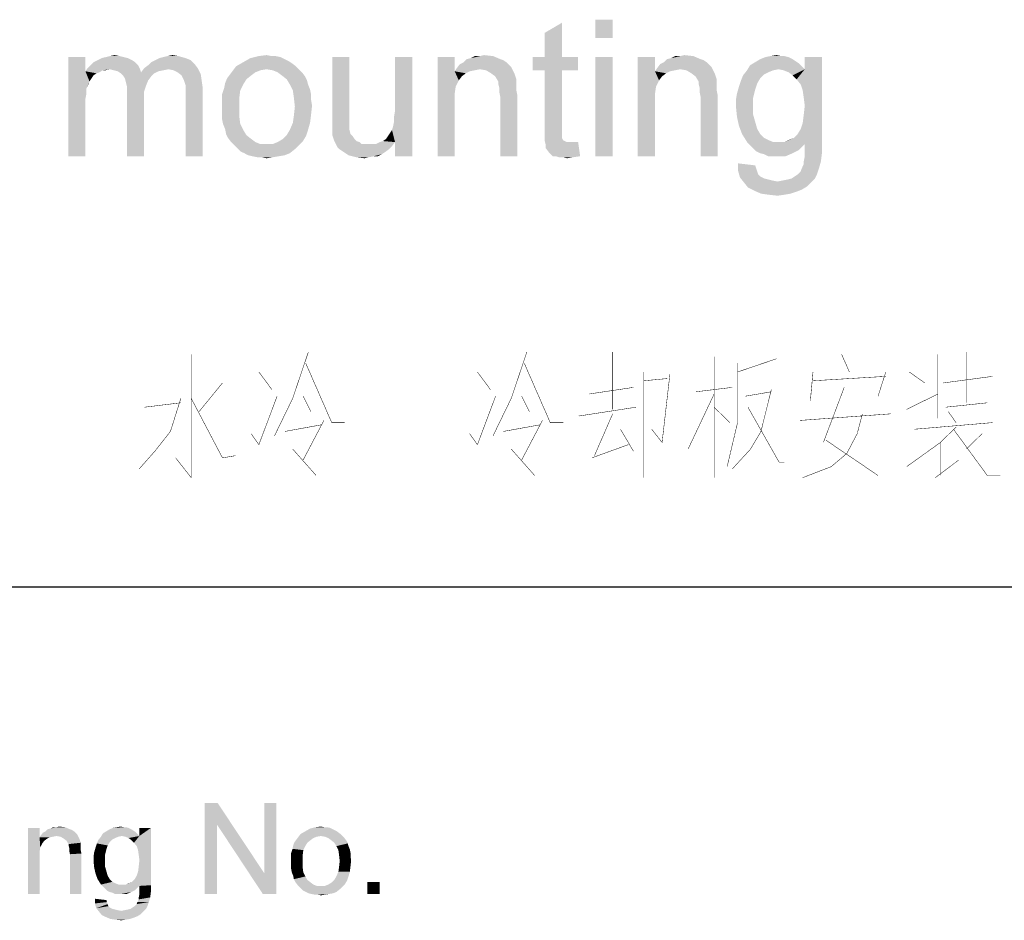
# Paper-space layout '61767N-2-A-2_1_2' of a CAD drawing. Header units: millimetres. Extents: x 0 to 594, y 1 to 420.
# Tile 62 of 83: x 535 to 557, y 33 to 53. Entities that reach past the tile are written whole.
import ezdxf

# ---------------------------------------------------------------- set-up
doc = ezdxf.new("R2010")
doc.units = ezdxf.units.MM
doc.header["$LTSCALE"] = 32.67
doc.layers.add('61767N-2-A-2_DXF_FORMAT', color=7, linetype='CONTINUOUS')
doc.layers.add('DETAIL', color=7, linetype='CONTINUOUS')

psp = doc.layouts.new('61767N-2-A-2_1_2')

# ---------------------------------------------------------------- linework, layer by layer
at = {"layer": '61767N-2-A-2_DXF_FORMAT', "color": 2, "linetype": 'Continuous'}
psp.add_line((409, 40.75), (584, 40.75), dxfattribs=at)
at = {"layer": 'DETAIL', "color": 2, "linetype": 'Continuous', "const_width": 0.01}
for points in [[(539.0571, 45.8548), (539.0571, 43.1452), (538.7143, 43.5806)], [(541.2857, 44.8871), (541.6286, 45.9032)], [(546.0857, 44.8871), (546.4286, 45.9032)], [(548.3143, 45.9032), (548.3143, 44.6452)], [(553.3429, 45.8548), (553.5143, 45.4677)], [(555.4571, 45.8548), (555.4571, 44.4516)], [(556.0857, 45.9032), (556.0857, 44.7903)], [(541.5714, 45.6613), (542.1429, 44.3548), (542.4286, 44.3548)], [(546.3714, 45.6613), (546.9429, 44.3548), (547.2286, 44.3548)], [(550.5429, 45.8064), (550.5429, 43.1452)], [(551.0571, 45.6613), (551.0571, 44.3548), (550.8286, 43.3871)], [(551.0571, 45.4677), (551.9143, 45.7581)], [(540.5429, 45.4677), (540.8286, 45.0806)], [(545.3429, 45.4677), (545.6286, 45.0806)], [(549, 45.4677), (549, 43.1452)], [(549.5714, 45.4194), (549.4, 43.9194), (549.1714, 44.2097)], [(552.7143, 45.4677), (552.6571, 44.8387)], [(554.3143, 45.4677), (554.1429, 44.9355)], [(554.8286, 45.4677), (555.1714, 45.2258)], [(539.7429, 45.2258), (539.2286, 44.5968)], [(549, 45.2742), (549.5143, 45.3226)], [(552.7143, 45.2742), (554.3143, 45.371)], [(555.5714, 45.2258), (556.6571, 45.371)], [(547.8, 44.9839), (548.7714, 45.129)], [(550.5429, 44.9839), (549.9714, 43.7742)], [(550.9429, 45.129), (550.1429, 45.0323)], [(551.8, 45.0806), (551.5714, 44.1613), (551.3429, 43.7742), (550.9429, 43.3387)], [(551.2286, 44.9355), (551.8, 45.0323)], [(553.4, 45.129), (552.9429, 43.9194)], [(554.7714, 44.6452), (555.4571, 44.9839)], [(538.8286, 44.8871), (538.6, 44.1613), (538.2571, 43.7258), (537.9143, 43.3387)], [(538.0286, 44.6936), (538.8286, 44.7903)], [(539.0571, 44.8871), (539.7429, 43.5806), (540.0286, 43.629)], [(540.5429, 43.871), (540.9429, 44.9355)], [(541.2857, 44.8871), (540.8857, 44.0645)], [(541.5143, 44.9355), (541.6857, 44.5968)], [(545.3429, 43.871), (545.7429, 44.9355)], [(546.0857, 44.8871), (545.6857, 44.0645)], [(546.3143, 44.9355), (546.4857, 44.5968)], [(555.6286, 44.6936), (556.5429, 44.7903)], [(547.5714, 44.5), (548.8286, 44.6936)], [(550.5429, 44.6936), (550.8857, 44.3548)], [(551.2857, 44.6936), (551.9714, 43.4839), (552.0857, 43.4839)], [(555.6857, 44.5968), (555.8571, 44.3548)], [(541.9714, 44.4032), (541.5143, 43.5323)], [(546.7714, 44.4032), (546.3143, 43.5323)], [(548.3143, 44.5484), (547.9143, 43.629)], [(554.4286, 44.5484), (552.4286, 44.4032)], [(553.8, 44.5484), (553.6857, 44.1129), (553.4571, 43.6774)], [(554.9429, 44.2097), (556.6571, 44.3548)], [(541.1143, 44.1613), (541.9143, 44.3064)], [(545.9143, 44.1613), (546.7143, 44.3064)], [(548.4857, 44.2097), (548.7714, 43.7258)], [(555.8571, 44.2581), (555.5143, 43.9194), (554.7714, 43.3871)], [(555.8, 44.2097), (556.5429, 43.1936), (556.8286, 43.1936)], [(540.3714, 44.1129), (540.5429, 43.871)], [(545.1714, 44.1129), (545.3429, 43.871)], [(553, 43.9677), (554.1429, 43.1936)], [(555.5143, 43.9194), (555.5143, 43.1936)], [(556.4286, 44.1129), (556.0857, 43.7742)], [(541.2857, 43.7742), (541.8, 43.1936)], [(546.0857, 43.7742), (546.6, 43.1936)], [(547.8571, 43.5806), (548.6571, 43.871)], [(553.4571, 43.6774), (553.1143, 43.3871), (552.4857, 43.1452)], [(555.4, 43.1452), (555.9143, 43.5323)]]:
    psp.add_lwpolyline(points, dxfattribs=at)
at = {"layer": 'DETAIL', "color": 2, "linetype": 'Continuous'}
for points in [[(548.3111, 53.206), (547.9333, 52.806), (547.9333, 53.206)], [(547.9333, 52.806), (548.3111, 53.206), (548.3111, 52.806)], [(546.8222, 52.3838), (546.8222, 52.9171), (547.2, 53.1393)], [(546.8222, 52.3838), (547.2, 53.1393), (547.2, 52.3838)], [(536.7333, 52.3838), (536.7333, 52.0727), (536.3556, 50.206)], [(536.7333, 52.3838), (536.3556, 50.206), (536.3556, 52.3838)], [(537.6667, 52.3616), (537, 52.3171), (537.0889, 52.3616)], [(537, 52.3171), (537.6667, 52.3616), (537.7556, 52.3171)], [(537.5778, 52.3838), (537.0889, 52.3616), (537.1778, 52.3838)], [(537.0889, 52.3616), (537.5778, 52.3838), (537.6667, 52.3616)], [(537.4889, 52.406), (537.1778, 52.3838), (537.2667, 52.406)], [(537.1778, 52.3838), (537.4889, 52.406), (537.5778, 52.3838)], [(537.2667, 52.406), (537.3778, 52.4282), (537.4889, 52.406)], [(538.9333, 52.3616), (538.2667, 52.3171), (538.3556, 52.3616)], [(538.2667, 52.3171), (538.9333, 52.3616), (539.0444, 52.3171)], [(538.3556, 52.3616), (538.4444, 52.3838), (538.7778, 52.406)], [(538.3556, 52.3616), (538.7778, 52.406), (538.9333, 52.3616)], [(538.7778, 52.406), (538.4444, 52.3838), (538.5333, 52.406)], [(538.5333, 52.406), (538.6444, 52.4282), (538.7778, 52.406)], [(541.1111, 52.3393), (540.2, 52.2727), (540.3556, 52.3616)], [(540.9111, 52.406), (541.0222, 52.3838), (540.3556, 52.3616)], [(540.8222, 52.406), (540.9111, 52.406), (540.3556, 52.3616)], [(540.8222, 52.406), (540.3556, 52.3616), (540.5333, 52.406)], [(540.3556, 52.3616), (541.0222, 52.3838), (541.1111, 52.3393)], [(540.5333, 52.406), (540.7111, 52.4282), (540.8222, 52.406)], [(542.5333, 52.3838), (542.5333, 51.1616), (542.1556, 51.0282)], [(542.5333, 52.3838), (542.1556, 51.0282), (542.1556, 52.3838)], [(543.4889, 50.8504), (543.5111, 50.9616), (543.9111, 52.3838)], [(543.5333, 50.5171), (543.4889, 50.8504), (543.9111, 52.3838)], [(543.5111, 51.0727), (543.5333, 51.206), (543.9111, 52.3838)], [(543.5111, 50.9616), (543.5111, 51.0727), (543.9111, 52.3838)], [(543.9111, 52.3838), (543.5333, 51.206), (543.5333, 52.3838)], [(543.5333, 50.206), (543.5333, 50.5171), (543.9111, 52.3838)], [(543.5333, 50.206), (543.9111, 52.3838), (543.9111, 50.206)], [(544.8444, 52.3838), (544.8444, 52.0727), (544.4667, 50.206)], [(544.8444, 52.3838), (544.4667, 50.206), (544.4667, 52.3838)], [(545.1111, 52.3393), (545.2, 52.3616), (545.6889, 52.406)], [(545.1111, 52.3393), (545.6889, 52.406), (545.8444, 52.3393)], [(545.4, 52.406), (545.6889, 52.406), (545.2, 52.3616)], [(545.4, 52.406), (545.2, 52.3616), (545.2889, 52.406)], [(545.4, 52.406), (545.4889, 52.4282), (545.6889, 52.406)], [(547.2, 52.3838), (547.5556, 52.3838), (546.5556, 52.0949)], [(546.8222, 52.3838), (547.2, 52.3838), (546.5556, 52.0949)], [(546.8222, 52.3838), (546.5556, 52.0949), (546.5556, 52.3838)], [(546.8222, 52.0949), (546.5556, 52.0949), (547.5556, 52.3838)], [(547.2, 52.0949), (546.8222, 52.0949), (547.5556, 52.3838)], [(547.2, 52.0949), (547.5556, 52.3838), (547.5556, 52.0949)], [(548.3111, 52.3838), (547.9333, 50.206), (547.9333, 52.3838)], [(547.9333, 50.206), (548.3111, 52.3838), (548.3111, 50.206)], [(549.2444, 52.3838), (549.2444, 52.0727), (548.8667, 50.206)], [(549.2444, 52.3838), (548.8667, 50.206), (548.8667, 52.3838)], [(549.5111, 52.3393), (549.6, 52.3616), (550.0889, 52.406)], [(549.5111, 52.3393), (550.0889, 52.406), (550.2444, 52.3393)], [(549.8, 52.406), (550.0889, 52.406), (549.6, 52.3616)], [(549.8, 52.406), (549.6, 52.3616), (549.6889, 52.406)], [(549.8, 52.406), (549.8889, 52.4282), (550.0889, 52.406)], [(552.1778, 52.3838), (551.5556, 52.3393), (551.6667, 52.3838)], [(551.5556, 52.3393), (552.1778, 52.3838), (552.2667, 52.3393)], [(552.0222, 52.406), (552.0889, 52.406), (551.6667, 52.3838)], [(552.0222, 52.406), (551.6667, 52.3838), (551.7778, 52.406)], [(551.6667, 52.3838), (552.0889, 52.406), (552.1778, 52.3838)], [(551.7778, 52.406), (551.9111, 52.4282), (552.0222, 52.406)], [(552.3556, 51.8949), (552.5333, 52.1171), (552.9111, 52.3838)], [(552.4444, 51.7838), (552.3556, 51.8949), (552.9111, 52.3838)], [(552.4889, 51.6504), (552.4444, 51.7838), (552.9111, 52.3838)], [(552.5111, 51.4949), (552.4889, 51.6504), (552.9111, 52.3838)], [(552.4889, 50.9393), (552.5111, 51.1171), (552.9111, 52.3838)], [(552.4889, 50.9393), (552.9111, 52.3838), (552.9111, 50.4949)], [(552.5333, 51.3171), (552.5111, 51.4949), (552.9111, 52.3838)], [(552.5111, 51.1171), (552.5333, 51.3171), (552.9111, 52.3838)], [(552.9111, 52.3838), (552.5333, 52.1171), (552.5333, 52.3838)], [(537.2667, 52.1171), (536.7333, 52.0727), (536.7778, 52.1393)], [(537.8889, 52.206), (536.7778, 52.1393), (536.8444, 52.206)], [(537.2667, 52.1171), (536.7778, 52.1393), (537.8889, 52.206)], [(537.8222, 52.2727), (536.8444, 52.206), (536.9111, 52.2727)], [(536.8444, 52.206), (537.8222, 52.2727), (537.8889, 52.206)], [(537.7556, 52.3171), (536.9111, 52.2727), (537, 52.3171)], [(536.9111, 52.2727), (537.7556, 52.3171), (537.8222, 52.2727)], [(537.2667, 52.1171), (537.8889, 52.206), (537.9333, 52.1171)], [(538.5556, 52.1171), (537.9556, 52.0504), (538.0222, 52.1393)], [(538.0222, 52.1393), (538.1111, 52.206), (539.1333, 52.2282)], [(538.0222, 52.1393), (539.1333, 52.2282), (539.2, 52.1393)], [(538.0222, 52.1393), (539.2, 52.1393), (538.5556, 52.1171)], [(539.1333, 52.2282), (538.1111, 52.206), (538.1778, 52.2727)], [(539.0444, 52.3171), (538.1778, 52.2727), (538.2667, 52.3171)], [(538.1778, 52.2727), (539.0444, 52.3171), (539.1333, 52.2282)], [(538.6667, 52.0949), (538.5556, 52.1171), (539.2, 52.1393)], [(538.7556, 52.0504), (538.6667, 52.0949), (539.2, 52.1393)], [(538.7556, 52.0504), (539.2, 52.1393), (539.2667, 52.006)], [(541.3556, 52.1838), (540.7111, 52.1171), (539.9778, 52.0949)], [(541.3556, 52.1838), (539.9778, 52.0949), (540.0444, 52.1838)], [(541.2667, 52.2504), (540.0444, 52.1838), (540.2, 52.2727)], [(540.0444, 52.1838), (541.2667, 52.2504), (541.3556, 52.1838)], [(541.1111, 52.3393), (541.2, 52.2949), (540.2, 52.2727)], [(540.2, 52.2727), (541.2, 52.2949), (541.2667, 52.2504)], [(540.7111, 52.1171), (541.3556, 52.1838), (541.4222, 52.1171)], [(545.4, 52.1171), (544.8444, 52.0727), (544.8889, 52.1393)], [(546.0444, 52.206), (544.8889, 52.1393), (544.9556, 52.2282)], [(546.0444, 52.206), (546.0889, 52.1616), (544.8889, 52.1393)], [(545.4, 52.1171), (544.8889, 52.1393), (546.0889, 52.1616)], [(545.9778, 52.2727), (544.9556, 52.2282), (545.0444, 52.2727)], [(544.9556, 52.2282), (545.9778, 52.2727), (546.0444, 52.206)], [(545.8444, 52.3393), (545.9111, 52.3171), (545.0444, 52.2727)], [(545.8444, 52.3393), (545.0444, 52.2727), (545.1111, 52.3393)], [(545.0444, 52.2727), (545.9111, 52.3171), (545.9778, 52.2727)], [(545.5333, 52.0949), (545.4, 52.1171), (546.0889, 52.1616)], [(545.6444, 52.0282), (545.5333, 52.0949), (546.0889, 52.1616)], [(545.6444, 52.0282), (546.0889, 52.1616), (546.1556, 52.0282)], [(549.8, 52.1171), (549.2444, 52.0727), (549.2889, 52.1393)], [(550.4444, 52.206), (549.2889, 52.1393), (549.3556, 52.2282)], [(550.4444, 52.206), (550.4889, 52.1616), (549.2889, 52.1393)], [(549.8, 52.1171), (549.2889, 52.1393), (550.4889, 52.1616)], [(550.3778, 52.2727), (549.3556, 52.2282), (549.4444, 52.2727)], [(549.3556, 52.2282), (550.3778, 52.2727), (550.4444, 52.206)], [(550.2444, 52.3393), (550.3111, 52.3171), (549.4444, 52.2727)], [(550.2444, 52.3393), (549.4444, 52.2727), (549.5111, 52.3393)], [(549.4444, 52.2727), (550.3111, 52.3171), (550.3778, 52.2727)], [(549.9333, 52.0949), (549.8, 52.1171), (550.4889, 52.1616)], [(550.0444, 52.0282), (549.9333, 52.0949), (550.4889, 52.1616)], [(550.0444, 52.0282), (550.4889, 52.1616), (550.5556, 52.0282)], [(552.4667, 52.1838), (551.2667, 52.0949), (551.3333, 52.206)], [(552.4667, 52.1838), (551.9556, 52.1171), (551.2667, 52.0949)], [(552.4, 52.2504), (551.3333, 52.206), (551.4444, 52.2727)], [(551.3333, 52.206), (552.4, 52.2504), (552.4667, 52.1838)], [(552.2667, 52.3393), (552.3333, 52.2949), (551.4444, 52.2727)], [(552.2667, 52.3393), (551.4444, 52.2727), (551.5556, 52.3393)], [(551.4444, 52.2727), (552.3333, 52.2949), (552.4, 52.2504)], [(551.9556, 52.1171), (552.4667, 52.1838), (552.5333, 52.1171)], [(536.7333, 52.0727), (536.7556, 51.6949), (536.3556, 50.206)], [(537.2667, 52.1171), (537.1111, 52.0949), (536.7333, 52.0727)], [(536.7333, 52.0727), (537.1111, 52.0949), (537.0444, 52.0504)], [(536.7333, 52.0727), (537.0444, 52.0504), (536.9778, 52.0282)], [(536.7333, 52.0727), (536.9778, 52.0282), (536.9111, 51.9838)], [(536.7333, 52.0727), (536.9111, 51.9838), (536.8667, 51.9171)], [(536.7333, 52.0727), (536.8667, 51.9171), (536.8222, 51.8504)], [(536.7333, 52.0727), (536.8222, 51.8504), (536.7556, 51.6949)], [(537.1111, 52.0949), (537.2667, 52.1171), (537.1778, 52.0949)], [(537.9333, 52.1171), (537.3556, 52.0949), (537.2667, 52.1171)], [(537.4444, 52.0727), (537.3556, 52.0949), (537.9333, 52.1171)], [(537.4444, 52.0727), (537.9333, 52.1171), (537.9556, 52.0504)], [(537.9556, 52.0504), (537.5111, 52.0282), (537.4444, 52.0727)], [(538.2444, 52.0282), (537.5111, 52.0282), (537.9556, 52.0504)], [(538.2444, 52.0282), (537.5556, 51.9838), (537.5111, 52.0282)], [(537.5556, 51.9838), (538.2444, 52.0282), (538.1778, 51.9616)], [(538.1778, 51.9616), (537.6, 51.9171), (537.5556, 51.9838)], [(537.6, 51.9171), (538.1778, 51.9616), (538.1111, 51.8727)], [(538.1111, 51.8727), (537.6222, 51.8282), (537.6, 51.9171)], [(538.5556, 52.1171), (538.4444, 52.0949), (537.9556, 52.0504)], [(538.4444, 52.0949), (538.3333, 52.0727), (537.9556, 52.0504)], [(537.9556, 52.0504), (538.3333, 52.0727), (538.2444, 52.0282)], [(539.2667, 52.006), (538.8444, 51.9838), (538.7556, 52.0504)], [(538.8889, 51.8949), (538.8444, 51.9838), (539.2667, 52.006)], [(538.8889, 51.8949), (539.2667, 52.006), (539.2889, 51.8504)], [(540.2667, 51.8949), (539.8, 51.806), (539.8444, 51.9171)], [(540.3778, 51.9838), (539.8444, 51.9171), (539.9111, 52.006)], [(539.8444, 51.9171), (540.3778, 51.9838), (540.2667, 51.8949)], [(540.5778, 52.0949), (540.4667, 52.0504), (539.9111, 52.006)], [(540.5778, 52.0949), (539.9111, 52.006), (539.9778, 52.0949)], [(539.9111, 52.006), (540.4667, 52.0504), (540.3778, 51.9838)], [(539.9778, 52.0949), (540.7111, 52.1171), (540.5778, 52.0949)], [(541.4222, 52.1171), (540.8444, 52.0949), (540.7111, 52.1171)], [(540.9556, 52.0504), (540.8444, 52.0949), (541.4222, 52.1171)], [(540.9556, 52.0504), (541.4222, 52.1171), (541.4889, 52.0504)], [(541.4889, 52.0504), (541.0444, 51.9838), (540.9556, 52.0504)], [(541.0444, 51.9838), (541.4889, 52.0504), (541.5556, 51.9616)], [(541.5556, 51.9616), (541.1556, 51.8949), (541.0444, 51.9838)], [(541.1556, 51.8949), (541.5556, 51.9616), (541.6, 51.8727)], [(544.8444, 52.0727), (544.8667, 51.7393), (544.4667, 50.206)], [(545.4, 52.1171), (545.2889, 52.0949), (544.8444, 52.0727)], [(544.8444, 52.0727), (545.2889, 52.0949), (545.1778, 52.0727)], [(544.8444, 52.0727), (545.1778, 52.0727), (545.0889, 52.0282)], [(544.8444, 52.0727), (545.0889, 52.0282), (545, 51.9616)], [(544.8444, 52.0727), (545, 51.9616), (544.9333, 51.8727)], [(544.8444, 52.0727), (544.9333, 51.8727), (544.8667, 51.7393)], [(546.1556, 52.0282), (545.7333, 51.9616), (545.6444, 52.0282)], [(545.7333, 51.9616), (546.1556, 52.0282), (546.2, 51.8949)], [(546.2, 51.8949), (545.8, 51.8504), (545.7333, 51.9616)], [(547.2, 52.0949), (546.8222, 50.8282), (546.8222, 52.0949)], [(546.8222, 50.8282), (547.2, 52.0949), (547.2, 50.806)], [(549.2444, 52.0727), (549.2667, 51.7393), (548.8667, 50.206)], [(549.8, 52.1171), (549.6889, 52.0949), (549.2444, 52.0727)], [(549.2444, 52.0727), (549.6889, 52.0949), (549.5778, 52.0727)], [(549.2444, 52.0727), (549.5778, 52.0727), (549.4889, 52.0282)], [(549.2444, 52.0727), (549.4889, 52.0282), (549.4, 51.9616)], [(549.2444, 52.0727), (549.4, 51.9616), (549.3333, 51.8727)], [(549.2444, 52.0727), (549.3333, 51.8727), (549.2667, 51.7393)], [(550.5556, 52.0282), (550.1333, 51.9616), (550.0444, 52.0282)], [(550.1333, 51.9616), (550.5556, 52.0282), (550.6, 51.8949)], [(550.6, 51.8949), (550.2, 51.8504), (550.1333, 51.9616)], [(551.5556, 51.9171), (551.1333, 51.8727), (551.1778, 51.9838)], [(551.1333, 51.8727), (551.5556, 51.9171), (551.4889, 51.806)], [(551.8444, 52.0949), (551.7333, 52.0504), (551.1778, 51.9838)], [(551.8444, 52.0949), (551.1778, 51.9838), (551.2667, 52.0949)], [(551.7333, 52.0504), (551.6444, 52.006), (551.1778, 51.9838)], [(551.1778, 51.9838), (551.6444, 52.006), (551.5556, 51.9171)], [(551.2667, 52.0949), (551.9556, 52.1171), (551.8444, 52.0949)], [(552.5333, 52.1171), (552.0667, 52.0949), (551.9556, 52.1171)], [(552.1778, 52.0504), (552.0667, 52.0949), (552.5333, 52.1171)], [(552.2667, 51.9838), (552.1778, 52.0504), (552.5333, 52.1171)], [(552.3556, 51.8949), (552.2667, 51.9838), (552.5333, 52.1171)], [(536.7556, 51.6949), (536.7556, 51.5838), (536.3556, 50.206)], [(536.8222, 51.8504), (536.8, 51.7838), (536.7556, 51.6949)], [(537.6222, 51.8282), (538.1111, 51.8727), (538.0667, 51.7616)], [(538.0667, 51.7616), (537.6444, 51.7393), (537.6222, 51.8282)], [(537.6444, 51.7393), (538.0667, 51.7616), (538.0222, 51.6282)], [(538.0222, 51.6282), (537.6444, 51.606), (537.6444, 51.7393)], [(539.2889, 51.8504), (538.9111, 51.8282), (538.8889, 51.8949)], [(538.9333, 51.7616), (538.9111, 51.8282), (539.2889, 51.8504)], [(538.9333, 51.7616), (539.2889, 51.8504), (539.3111, 51.6949)], [(539.3111, 51.6949), (538.9333, 51.6727), (538.9333, 51.7616)], [(538.9333, 51.5616), (538.9333, 51.6727), (539.3111, 51.6949)], [(538.9333, 50.206), (538.9333, 51.5616), (539.3111, 51.6949)], [(538.9333, 50.206), (539.3111, 51.6949), (539.3111, 50.206)], [(540.1333, 51.6504), (539.7333, 51.5616), (539.7778, 51.6949)], [(540.2, 51.7838), (539.7778, 51.6949), (539.8, 51.806)], [(539.7778, 51.6949), (540.2, 51.7838), (540.1333, 51.6504)], [(539.8, 51.806), (540.2667, 51.8949), (540.2, 51.7838)], [(541.6, 51.8727), (541.2222, 51.7838), (541.1556, 51.8949)], [(541.2222, 51.7838), (541.6, 51.8727), (541.6222, 51.7838)], [(541.6222, 51.7838), (541.2889, 51.6504), (541.2222, 51.7838)], [(541.6222, 51.7838), (541.6667, 51.6727), (541.2889, 51.6504)], [(544.8667, 51.7393), (544.8444, 51.5838), (544.4667, 50.206)], [(545.8, 51.8504), (546.2, 51.8949), (546.2, 51.8282)], [(546.2, 51.8282), (545.8, 51.806), (545.8, 51.8504)], [(545.8, 51.806), (546.2, 51.8282), (546.2, 51.7393)], [(546.2, 51.7393), (545.8222, 51.7171), (545.8, 51.806)], [(545.8222, 51.7171), (546.2, 51.7393), (546.2, 51.6504)], [(546.2, 51.6504), (545.8222, 51.6282), (545.8222, 51.7171)], [(549.2667, 51.7393), (549.2444, 51.5838), (548.8667, 50.206)], [(550.2, 51.8504), (550.6, 51.8949), (550.6, 51.8282)], [(550.6, 51.8282), (550.2, 51.806), (550.2, 51.8504)], [(550.2, 51.806), (550.6, 51.8282), (550.6, 51.7393)], [(550.6, 51.7393), (550.2222, 51.7171), (550.2, 51.806)], [(550.2222, 51.7171), (550.6, 51.7393), (550.6, 51.6504)], [(550.6, 51.6504), (550.2222, 51.6282), (550.2222, 51.7171)], [(551.4444, 51.6727), (551.0444, 51.5838), (551.0889, 51.7393)], [(551.4889, 51.806), (551.0889, 51.7393), (551.1333, 51.8727)], [(551.0889, 51.7393), (551.4889, 51.806), (551.4444, 51.6727)], [(536.7556, 51.5838), (536.7333, 51.4727), (536.3556, 50.206)], [(537.6444, 51.606), (538.0222, 51.6282), (538.0222, 51.4727)], [(538.0222, 51.4727), (537.6444, 50.206), (537.6444, 51.606)], [(539.7333, 51.5616), (540.1333, 51.6504), (540.1111, 51.4727)], [(540.1111, 51.4727), (539.7333, 51.4282), (539.7333, 51.5616)], [(541.2889, 51.6504), (541.6667, 51.6727), (541.6889, 51.5616)], [(541.6889, 51.5616), (541.3111, 51.4949), (541.2889, 51.6504)], [(541.3111, 51.4949), (541.6889, 51.5616), (541.6889, 51.4504)], [(541.6889, 51.4504), (541.3333, 51.2949), (541.3111, 51.4949)], [(544.8444, 51.5838), (544.8444, 51.3838), (544.4667, 50.206)], [(545.8222, 51.6282), (546.2, 51.6504), (546.2222, 51.5393)], [(546.2222, 51.5393), (545.8444, 51.5171), (545.8222, 51.6282)], [(545.8444, 50.206), (545.8444, 51.5171), (546.2222, 51.5393)], [(545.8444, 50.206), (546.2222, 51.5393), (546.2222, 50.206)], [(549.2444, 51.5838), (549.2444, 51.3838), (548.8667, 50.206)], [(550.2222, 51.6282), (550.6, 51.6504), (550.6222, 51.5393)], [(550.6222, 51.5393), (550.2444, 51.5171), (550.2222, 51.6282)], [(550.2444, 50.206), (550.2444, 51.5171), (550.6222, 51.5393)], [(550.2444, 50.206), (550.6222, 51.5393), (550.6222, 50.206)], [(551.4, 51.4949), (551.0222, 51.4504), (551.0444, 51.5838)], [(551.0222, 51.4504), (551.4, 51.4949), (551.4, 51.3171)], [(551.0444, 51.5838), (551.4444, 51.6727), (551.4, 51.4949)], [(536.7333, 51.4727), (536.7333, 51.3171), (536.3556, 50.206)], [(536.3556, 50.206), (536.7333, 51.3171), (536.7333, 50.206)], [(537.6444, 50.206), (538.0222, 51.4727), (538.0222, 50.206)], [(539.7333, 51.2949), (539.7333, 51.4282), (540.1111, 51.4727)], [(539.7333, 51.2949), (540.1111, 51.4727), (540.1111, 51.2949)], [(540.1111, 51.2949), (539.7333, 51.1616), (539.7333, 51.2949)], [(539.7333, 51.1616), (540.1111, 51.2949), (540.1111, 51.0949)], [(541.6889, 51.1171), (541.3111, 51.0949), (541.3333, 51.2949)], [(541.6889, 51.4504), (541.7111, 51.3171), (541.3333, 51.2949)], [(541.3333, 51.2949), (541.7111, 51.3171), (541.6889, 51.1171)], [(544.4667, 50.206), (544.8444, 51.3838), (544.8444, 50.206)], [(548.8667, 50.206), (549.2444, 51.3838), (549.2444, 50.206)], [(551.4, 51.3171), (551.0222, 51.2949), (551.0222, 51.4504)], [(551.0222, 51.2949), (551.4, 51.3171), (551.4, 51.1171)], [(551.4, 51.1171), (551.0444, 51.0727), (551.0222, 51.2949)], [(540.1111, 51.0949), (539.7333, 51.0282), (539.7333, 51.1616)], [(539.7556, 50.9171), (539.7333, 51.0282), (540.1111, 51.0949)], [(539.7556, 50.9171), (540.1111, 51.0949), (540.1333, 50.9171)], [(541.2889, 50.9393), (541.3111, 51.0949), (541.6889, 51.1171)], [(541.2889, 50.9393), (541.6889, 51.1171), (541.6667, 50.9393)], [(542.1556, 51.0282), (542.5333, 51.1616), (542.5333, 51.0282)], [(551.0444, 51.0727), (551.4, 51.1171), (551.4444, 50.9616)], [(551.4444, 50.9616), (551.0889, 50.8727), (551.0444, 51.0727)], [(540.1333, 50.9171), (539.8, 50.806), (539.7556, 50.9171)], [(539.8, 50.806), (540.1333, 50.9171), (540.2, 50.7838)], [(541.6667, 50.9393), (541.2222, 50.7838), (541.2889, 50.9393)], [(541.2222, 50.7838), (541.6667, 50.9393), (541.6222, 50.7838)], [(542.5333, 51.0282), (542.1556, 50.9171), (542.1556, 51.0282)], [(542.1556, 50.9171), (542.5333, 51.0282), (542.5333, 50.9171)], [(542.5333, 50.9171), (542.1556, 50.8282), (542.1556, 50.9171)], [(542.1556, 50.8282), (542.5333, 50.9171), (542.5333, 50.8282)], [(542.5333, 50.8282), (542.5333, 50.7838), (542.1556, 50.7393)], [(542.5333, 50.8282), (542.1556, 50.7393), (542.1556, 50.8282)], [(543.5333, 50.5171), (543.4667, 50.7838), (543.4889, 50.8504)], [(547.2, 50.806), (546.8222, 50.6727), (546.8222, 50.8282)], [(551.0889, 50.8727), (551.4444, 50.9616), (551.4889, 50.806)], [(551.4889, 50.806), (551.1556, 50.6949), (551.0889, 50.8727)], [(552.9111, 50.4949), (552.4444, 50.806), (552.4889, 50.9393)], [(540.2, 50.7838), (539.8222, 50.6949), (539.8, 50.806)], [(539.8222, 50.6949), (540.2, 50.7838), (540.2667, 50.6727)], [(540.2667, 50.6727), (539.8667, 50.606), (539.8222, 50.6949)], [(539.8667, 50.606), (540.2667, 50.6727), (540.3778, 50.5838)], [(541.5778, 50.6504), (541.0667, 50.5838), (541.1556, 50.6727)], [(541.0667, 50.5838), (541.5778, 50.6504), (541.5111, 50.5393)], [(541.6222, 50.7838), (541.1556, 50.6727), (541.2222, 50.7838)], [(541.1556, 50.6727), (541.6222, 50.7838), (541.5778, 50.6504)], [(542.1556, 50.7393), (542.5333, 50.7838), (542.5556, 50.6949)], [(542.5556, 50.6949), (542.1556, 50.6727), (542.1556, 50.7393)], [(542.1556, 50.6727), (542.5556, 50.6949), (542.6, 50.6504)], [(542.6, 50.6504), (542.2, 50.5393), (542.1556, 50.6727)], [(542.6, 50.6504), (542.6444, 50.5838), (542.2, 50.5393)], [(543.5333, 50.5171), (543.3333, 50.5838), (543.3778, 50.6504)], [(543.5333, 50.5171), (543.3778, 50.6504), (543.4222, 50.7171)], [(543.5333, 50.5171), (543.4222, 50.7171), (543.4667, 50.7838)], [(547.2, 50.806), (547.2, 50.7393), (546.8222, 50.6727)], [(546.8222, 50.6727), (547.2, 50.7393), (547.2, 50.6727)], [(547.2, 50.6727), (547.2, 50.6282), (546.8222, 50.5393)], [(547.2, 50.6727), (546.8222, 50.5393), (546.8222, 50.6727)], [(547.2, 50.6282), (547.2, 50.606), (546.8222, 50.5393)], [(551.1556, 50.6949), (551.4889, 50.806), (551.5556, 50.6949)], [(551.5556, 50.6949), (551.2667, 50.5171), (551.1556, 50.6949)], [(551.5556, 50.6949), (551.6444, 50.606), (551.2667, 50.5171)], [(552.9111, 50.4949), (552.2889, 50.606), (552.3778, 50.6949)], [(552.9111, 50.4949), (552.3778, 50.6949), (552.4444, 50.806)], [(540.3778, 50.5838), (539.9333, 50.5171), (539.8667, 50.606)], [(539.9333, 50.5171), (540.3778, 50.5838), (540.4667, 50.5171)], [(540.4667, 50.5171), (540, 50.4504), (539.9333, 50.5171)], [(540.4667, 50.5171), (540.5778, 50.4727), (540, 50.4504)], [(540.7111, 50.4727), (540.8444, 50.4727), (540, 50.4504)], [(540.5778, 50.4727), (540.7111, 50.4727), (540, 50.4504)], [(541.4222, 50.4504), (540, 50.4504), (540.8444, 50.4727)], [(541.4222, 50.4504), (540.0667, 50.3838), (540, 50.4504)], [(540.0667, 50.3838), (541.4222, 50.4504), (541.3333, 50.3616)], [(540.8444, 50.4727), (540.9556, 50.5171), (541.5111, 50.5393)], [(540.8444, 50.4727), (541.5111, 50.5393), (541.4222, 50.4504)], [(541.5111, 50.5393), (540.9556, 50.5171), (541.0667, 50.5838)], [(542.2, 50.5393), (542.6444, 50.5838), (542.6889, 50.5393)], [(542.6889, 50.5393), (542.2667, 50.406), (542.2, 50.5393)], [(542.6889, 50.5393), (542.7556, 50.5171), (542.2667, 50.406)], [(542.7556, 50.5171), (542.8, 50.4727), (542.2667, 50.406)], [(543.1111, 50.4727), (543.4667, 50.4282), (542.2667, 50.406)], [(543.0444, 50.4727), (543.1111, 50.4727), (542.2667, 50.406)], [(542.9556, 50.4727), (543.0444, 50.4727), (542.2667, 50.406)], [(542.8889, 50.4727), (542.9556, 50.4727), (542.2667, 50.406)], [(542.8, 50.4727), (542.8889, 50.4727), (542.2667, 50.406)], [(542.3111, 50.3616), (542.2667, 50.406), (543.4667, 50.4282)], [(542.3111, 50.3616), (543.4667, 50.4282), (543.4, 50.3616)], [(543.5333, 50.5171), (543.1111, 50.4727), (543.2, 50.5171)], [(543.1111, 50.4727), (543.5333, 50.5171), (543.4667, 50.4282)], [(543.5333, 50.5171), (543.2, 50.5171), (543.2667, 50.5393)], [(543.5333, 50.5171), (543.2667, 50.5393), (543.3333, 50.5838)], [(547.2, 50.606), (547.2222, 50.5616), (546.8222, 50.5393)], [(546.8222, 50.5393), (547.2222, 50.5616), (547.2667, 50.5393)], [(547.2667, 50.5393), (546.8444, 50.4504), (546.8222, 50.5393)], [(547.2667, 50.5393), (547.3111, 50.5171), (546.8444, 50.4504)], [(547.4667, 50.5171), (547.5556, 50.5171), (546.8444, 50.4504)], [(547.4, 50.5171), (547.4667, 50.5171), (546.8444, 50.4504)], [(547.3111, 50.5171), (547.4, 50.5171), (546.8444, 50.4504)], [(546.8444, 50.3838), (546.8444, 50.4504), (547.5556, 50.5171)], [(546.9111, 50.2949), (546.8444, 50.3838), (547.5556, 50.5171)], [(547, 50.206), (546.9111, 50.2949), (547.5556, 50.5171)], [(547.0667, 50.206), (547, 50.206), (547.5556, 50.5171)], [(547.0667, 50.206), (547.5556, 50.5171), (547.6, 50.206)], [(551.6444, 50.606), (551.7333, 50.5616), (551.2667, 50.5171)], [(551.2667, 50.5171), (551.7333, 50.5616), (551.8444, 50.5171)], [(551.8444, 50.5171), (551.3333, 50.4504), (551.2667, 50.5171)], [(552.0889, 50.5171), (552.9111, 50.4949), (551.3333, 50.4504)], [(551.9556, 50.5171), (552.0889, 50.5171), (551.3333, 50.4504)], [(551.8444, 50.5171), (551.9556, 50.5171), (551.3333, 50.4504)], [(552.9111, 50.4949), (552.5333, 50.4727), (551.3333, 50.4504)], [(551.4, 50.3838), (551.3333, 50.4504), (552.5333, 50.4727)], [(551.4, 50.3838), (552.5333, 50.4727), (552.4, 50.3393)], [(552.0889, 50.5171), (552.1778, 50.5616), (552.2889, 50.606)], [(552.9111, 50.4949), (552.0889, 50.5171), (552.2889, 50.606)], [(552.5333, 50.2949), (552.5333, 50.4727), (552.9111, 50.4949)], [(552.5333, 50.2949), (552.9111, 50.4949), (552.9111, 50.2727)], [(541.3333, 50.3616), (540.1333, 50.3171), (540.0667, 50.3838)], [(540.2222, 50.2727), (540.1333, 50.3171), (541.3333, 50.3616)], [(540.2222, 50.2727), (541.3333, 50.3616), (541.2222, 50.2727)], [(541.2222, 50.2727), (540.3111, 50.2282), (540.2222, 50.2727)], [(540.3111, 50.2282), (541.2222, 50.2727), (541.1111, 50.2282)], [(541.1111, 50.2282), (540.4, 50.206), (540.3111, 50.2282)], [(540.4, 50.206), (541.1111, 50.2282), (540.9778, 50.206)], [(540.9778, 50.206), (540.5111, 50.1838), (540.4, 50.206)], [(540.6, 50.1838), (540.5111, 50.1838), (540.9778, 50.206)], [(540.6, 50.1838), (540.9778, 50.206), (540.8444, 50.1838)], [(540.8444, 50.1838), (540.7111, 50.1616), (540.6, 50.1838)], [(543.4, 50.3616), (542.3778, 50.3171), (542.3111, 50.3616)], [(542.3778, 50.3171), (543.4, 50.3616), (543.3111, 50.2949)], [(543.3111, 50.2949), (542.4444, 50.2727), (542.3778, 50.3171)], [(542.4444, 50.2727), (543.3111, 50.2949), (543.2444, 50.2504)], [(543.2444, 50.2504), (542.5111, 50.2282), (542.4444, 50.2727)], [(543.0667, 50.206), (542.5111, 50.2282), (543.2444, 50.2504)], [(543.0667, 50.206), (542.6889, 50.1838), (542.5111, 50.2282)], [(542.6889, 50.1838), (543.0667, 50.206), (542.9556, 50.1838)], [(542.9556, 50.1838), (542.8667, 50.1616), (542.6889, 50.1838)], [(543.0667, 50.206), (543.2444, 50.2504), (543.1556, 50.206)], [(547.6, 50.206), (547.1333, 50.1838), (547.0667, 50.206)], [(547.2222, 50.1838), (547.1333, 50.1838), (547.6, 50.206)], [(547.2222, 50.1838), (547.6, 50.206), (547.4444, 50.1838)], [(547.4444, 50.1838), (547.3111, 50.1616), (547.2222, 50.1838)], [(552.4, 50.3393), (551.4667, 50.3171), (551.4, 50.3838)], [(551.5556, 50.2727), (551.4667, 50.3171), (552.4, 50.3393)], [(551.5556, 50.2727), (552.4, 50.3393), (552.2667, 50.2727)], [(552.2667, 50.2727), (551.6444, 50.2504), (551.5556, 50.2727)], [(551.7333, 50.206), (551.6444, 50.2504), (552.2667, 50.2727)], [(551.8444, 50.206), (551.7333, 50.206), (552.2667, 50.2727)], [(551.9333, 50.206), (551.8444, 50.206), (552.2667, 50.2727)], [(551.9333, 50.206), (552.2667, 50.2727), (552.1111, 50.206)], [(552.5111, 50.0949), (552.5333, 50.206), (552.9111, 50.2727)], [(552.5111, 50.0949), (552.9111, 50.2727), (552.8889, 50.0949)], [(552.9111, 50.2727), (552.5333, 50.206), (552.5333, 50.2949)], [(551.4444, 50.006), (551.0667, 49.8949), (551.0667, 50.0504)], [(551.4444, 50.006), (551.4667, 49.9393), (551.0667, 49.8949)], [(552.4667, 49.9393), (552.5111, 50.0282), (552.8889, 50.0949)], [(552.4667, 49.9393), (552.8889, 50.0949), (552.8444, 49.9393)], [(552.8889, 50.0949), (552.5111, 50.0282), (552.5111, 50.0949)], [(551.0667, 49.8949), (551.4667, 49.9393), (551.4889, 49.8727)], [(551.4889, 49.8727), (551.1111, 49.7393), (551.0667, 49.8949)], [(551.4889, 49.8727), (551.5111, 49.806), (551.1111, 49.7393)], [(551.5111, 49.806), (551.5556, 49.7616), (551.1111, 49.7393)], [(551.1111, 49.7393), (551.5556, 49.7616), (551.6444, 49.7171)], [(552.2444, 49.7171), (552.3111, 49.7616), (552.8, 49.806)], [(552.2444, 49.7171), (552.8, 49.806), (552.7556, 49.7171)], [(552.8, 49.806), (552.3111, 49.7616), (552.3778, 49.806)], [(552.3778, 49.806), (552.4444, 49.8727), (552.8444, 49.9393)], [(552.3778, 49.806), (552.8444, 49.9393), (552.8, 49.806)], [(552.8444, 49.9393), (552.4444, 49.8727), (552.4667, 49.9393)], [(551.6444, 49.7171), (551.2, 49.6282), (551.1111, 49.7393)], [(551.6444, 49.7171), (551.7333, 49.6949), (551.2, 49.6282)], [(551.7333, 49.6949), (551.8222, 49.6727), (551.2, 49.6282)], [(551.8222, 49.6727), (551.9333, 49.6504), (551.2, 49.6282)], [(552.6667, 49.6282), (551.2, 49.6282), (551.9333, 49.6504)], [(552.6667, 49.6282), (551.2889, 49.5171), (551.2, 49.6282)], [(552.6667, 49.6282), (552.5778, 49.5393), (551.2889, 49.5171)], [(551.2889, 49.5171), (552.5778, 49.5393), (552.4667, 49.4727)], [(551.9333, 49.6504), (552.0444, 49.6727), (552.7556, 49.7171)], [(551.9333, 49.6504), (552.7556, 49.7171), (552.6667, 49.6282)], [(552.0444, 49.6727), (552.1556, 49.6949), (552.7556, 49.7171)], [(552.7556, 49.7171), (552.1556, 49.6949), (552.2444, 49.7171)], [(552.4667, 49.4727), (551.4222, 49.4504), (551.2889, 49.5171)], [(551.4222, 49.4504), (552.4667, 49.4727), (552.3556, 49.4282)], [(552.3556, 49.4282), (551.5778, 49.3838), (551.4222, 49.4504)], [(551.5778, 49.3838), (552.3556, 49.4282), (552.2222, 49.3838)], [(552.2222, 49.3838), (551.7333, 49.3616), (551.5778, 49.3838)], [(551.7333, 49.3616), (552.2222, 49.3838), (552.0889, 49.3616)], [(552.0889, 49.3616), (551.9333, 49.3393), (551.7333, 49.3616)], [(539.637, 36), (539.6222, 35.5259), (539.3556, 34)], [(539.637, 36), (539.3556, 34), (539.3556, 36)], [(539.6222, 35.5259), (539.637, 36), (540.6593, 34.4593)], [(540.6296, 34), (540.6593, 34.4593), (540.9259, 36)], [(540.6296, 34), (540.9259, 36), (540.9259, 34)], [(540.9259, 36), (540.6593, 34.4593), (540.6593, 36)], [(536.0963, 35.4667), (536.1556, 35.4815), (536.2889, 35.4667)], [(537.4148, 35.4667), (537.5037, 35.4815), (537.5778, 35.4667)], [(539.3556, 34), (539.6222, 35.5259), (539.6222, 34)], [(540.6593, 34.4593), (540.6296, 34), (539.6222, 35.5259)], [(541.7852, 35.4667), (541.9037, 35.4815), (541.9778, 35.4667)], [(535.7259, 35.4519), (535.7259, 35.2444), (535.4741, 34)], [(535.7259, 35.4519), (535.4741, 34), (535.4741, 35.4519)], [(536.0963, 35.2741), (535.7259, 35.2444), (535.7556, 35.2889)], [(536.0963, 35.2741), (536.0222, 35.2593), (535.7259, 35.2444)], [(535.7259, 35.2444), (536.0222, 35.2593), (535.9482, 35.2444)], [(536.5259, 35.3333), (535.7556, 35.2889), (535.8, 35.3481)], [(536.5259, 35.3333), (536.5556, 35.3037), (535.7556, 35.2889)], [(536.0963, 35.2741), (535.7556, 35.2889), (536.5556, 35.3037)], [(536.4815, 35.3778), (535.8, 35.3481), (535.8593, 35.3778)], [(535.8, 35.3481), (536.4815, 35.3778), (536.5259, 35.3333)], [(536.3926, 35.4222), (536.437, 35.4074), (535.8593, 35.3778)], [(536.3926, 35.4222), (535.8593, 35.3778), (535.9037, 35.4222)], [(535.8593, 35.3778), (536.437, 35.4074), (536.4815, 35.3778)], [(535.9037, 35.4222), (535.963, 35.437), (536.2889, 35.4667)], [(535.9037, 35.4222), (536.2889, 35.4667), (536.3926, 35.4222)], [(536.0963, 35.4667), (536.2889, 35.4667), (535.963, 35.437)], [(536.0963, 35.4667), (535.963, 35.437), (536.0222, 35.4667)], [(536.1852, 35.2593), (536.0963, 35.2741), (536.5556, 35.3037)], [(536.2593, 35.2148), (536.1852, 35.2593), (536.5556, 35.3037)], [(536.2593, 35.2148), (536.5556, 35.3037), (536.6, 35.2148)], [(537.4593, 35.2593), (537.3852, 35.2296), (537.0148, 35.1852)], [(537.4593, 35.2593), (537.0148, 35.1852), (537.0741, 35.2593)], [(537.8741, 35.3185), (537.0741, 35.2593), (537.1185, 35.3333)], [(537.8741, 35.3185), (537.5333, 35.2741), (537.0741, 35.2593)], [(537.0741, 35.2593), (537.5333, 35.2741), (537.4593, 35.2593)], [(537.8296, 35.363), (537.1185, 35.3333), (537.1926, 35.3778)], [(537.1185, 35.3333), (537.8296, 35.363), (537.8741, 35.3185)], [(537.7407, 35.4222), (537.7852, 35.3926), (537.1926, 35.3778)], [(537.7407, 35.4222), (537.1926, 35.3778), (537.2667, 35.4222)], [(537.1926, 35.3778), (537.7852, 35.3926), (537.8296, 35.363)], [(537.6815, 35.4519), (537.2667, 35.4222), (537.3407, 35.4519)], [(537.2667, 35.4222), (537.6815, 35.4519), (537.7407, 35.4222)], [(537.5778, 35.4667), (537.6222, 35.4667), (537.3407, 35.4519)], [(537.5778, 35.4667), (537.3407, 35.4519), (537.4148, 35.4667)], [(537.3407, 35.4519), (537.6222, 35.4667), (537.6815, 35.4519)], [(537.5333, 35.2741), (537.8741, 35.3185), (537.9185, 35.2741)], [(537.9185, 35.2741), (537.6074, 35.2593), (537.5333, 35.2741)], [(537.6815, 35.2296), (537.6074, 35.2593), (537.9185, 35.2741)], [(537.7407, 35.1852), (537.6815, 35.2296), (537.9185, 35.2741)], [(537.8, 35.1259), (537.7407, 35.1852), (537.9185, 35.2741)], [(537.8, 35.1259), (537.9185, 35.2741), (538.1704, 35.4519)], [(537.8593, 35.0519), (537.8, 35.1259), (538.1704, 35.4519)], [(537.8889, 34.963), (537.8593, 35.0519), (538.1704, 35.4519)], [(537.9037, 34.8593), (537.8889, 34.963), (538.1704, 35.4519)], [(537.8889, 34.4889), (537.9037, 34.6074), (538.1704, 35.4519)], [(537.8889, 34.4889), (538.1704, 35.4519), (538.1704, 34.1926)], [(537.9185, 34.7407), (537.9037, 34.8593), (538.1704, 35.4519)], [(537.9037, 34.6074), (537.9185, 34.7407), (538.1704, 35.4519)], [(538.1704, 35.4519), (537.9185, 35.2741), (537.9185, 35.4519)], [(541.8148, 35.2593), (541.7407, 35.2296), (541.3704, 35.2)], [(541.8148, 35.2593), (541.3704, 35.2), (541.4148, 35.2593)], [(542.3333, 35.3185), (541.9037, 35.2741), (541.4148, 35.2593)], [(542.3333, 35.3185), (541.4148, 35.2593), (541.4593, 35.3185)], [(541.4148, 35.2593), (541.9037, 35.2741), (541.8148, 35.2593)], [(542.2741, 35.363), (541.4593, 35.3185), (541.563, 35.3778)], [(541.4593, 35.3185), (542.2741, 35.363), (542.3333, 35.3185)], [(542.1704, 35.4222), (541.563, 35.3778), (541.6667, 35.437)], [(542.1704, 35.4222), (542.2296, 35.3926), (541.563, 35.3778)], [(541.563, 35.3778), (542.2296, 35.3926), (542.2741, 35.363)], [(542.037, 35.4667), (542.1111, 35.4519), (541.6667, 35.437)], [(541.9778, 35.4667), (542.037, 35.4667), (541.6667, 35.437)], [(541.9778, 35.4667), (541.6667, 35.437), (541.7852, 35.4667)], [(541.6667, 35.437), (542.1111, 35.4519), (542.1704, 35.4222)], [(541.9037, 35.2741), (542.3333, 35.3185), (542.3778, 35.2741)], [(542.3778, 35.2741), (541.9926, 35.2593), (541.9037, 35.2741)], [(542.0667, 35.2296), (541.9926, 35.2593), (542.3778, 35.2741)], [(542.0667, 35.2296), (542.3778, 35.2741), (542.4222, 35.2296)], [(535.7259, 35.2444), (535.7407, 35.0222), (535.4741, 34)], [(535.7259, 35.2444), (535.9482, 35.2444), (535.8889, 35.2148)], [(535.7259, 35.2444), (535.8889, 35.2148), (535.8296, 35.1704)], [(535.7259, 35.2444), (535.8296, 35.1704), (535.7852, 35.1111)], [(535.7259, 35.2444), (535.7852, 35.1111), (535.7407, 35.0222)], [(536.6, 35.2148), (536.3185, 35.1704), (536.2593, 35.2148)], [(536.3185, 35.1704), (536.6, 35.2148), (536.6296, 35.1259)], [(536.6296, 35.1259), (536.363, 35.0963), (536.3185, 35.1704)], [(536.363, 35.0963), (536.6296, 35.1259), (536.6296, 35.0815)], [(536.6296, 35.0815), (536.363, 35.0667), (536.363, 35.0963)], [(536.363, 35.0667), (536.6296, 35.0815), (536.6296, 35.0222)], [(536.6296, 35.0222), (536.3778, 35.0074), (536.363, 35.0667)], [(537.2222, 35.0667), (536.9556, 35.0222), (536.9852, 35.1111)], [(536.9556, 35.0222), (537.2222, 35.0667), (537.1926, 34.9778)], [(537.2667, 35.1407), (536.9852, 35.1111), (537.0148, 35.1852)], [(536.9852, 35.1111), (537.2667, 35.1407), (537.2222, 35.0667)], [(537.3852, 35.2296), (537.3259, 35.2), (537.0148, 35.1852)], [(537.0148, 35.1852), (537.3259, 35.2), (537.2667, 35.1407)], [(541.563, 35.0519), (541.2815, 34.9926), (541.2963, 35.0667)], [(541.2815, 34.9926), (541.563, 35.0519), (541.5185, 34.963)], [(541.6074, 35.1259), (541.2963, 35.0667), (541.3259, 35.1407)], [(541.2963, 35.0667), (541.6074, 35.1259), (541.563, 35.0519)], [(541.6815, 35.1852), (541.3259, 35.1407), (541.3704, 35.2)], [(541.3259, 35.1407), (541.6815, 35.1852), (541.6074, 35.1259)], [(541.3704, 35.2), (541.7407, 35.2296), (541.6815, 35.1852)], [(542.4222, 35.2296), (542.1259, 35.1852), (542.0667, 35.2296)], [(542.1259, 35.1852), (542.4222, 35.2296), (542.4667, 35.1704)], [(542.4667, 35.1704), (542.2, 35.1259), (542.1259, 35.1852)], [(542.2, 35.1259), (542.4667, 35.1704), (542.4963, 35.1111)], [(542.4963, 35.1111), (542.2444, 35.0519), (542.2, 35.1259)], [(542.2444, 35.0519), (542.4963, 35.1111), (542.5111, 35.0519)], [(542.5111, 35.0519), (542.2889, 34.963), (542.2444, 35.0519)], [(542.5111, 35.0519), (542.5407, 34.9778), (542.2889, 34.963)], [(535.7407, 35.0222), (535.7259, 34.9185), (535.4741, 34)], [(535.7259, 34.9185), (535.7259, 34.7852), (535.4741, 34)], [(536.3778, 35.0074), (536.6296, 35.0222), (536.6296, 34.963)], [(536.6296, 34.963), (536.3778, 34.9481), (536.3778, 35.0074)], [(536.3778, 34.9481), (536.6296, 34.963), (536.6444, 34.8889)], [(536.6444, 34.8889), (536.3926, 34.8741), (536.3778, 34.9481)], [(536.3926, 34), (536.3926, 34.8741), (536.6444, 34.8889)], [(536.3926, 34), (536.6444, 34.8889), (536.6444, 34)], [(537.163, 34.8593), (536.9111, 34.8296), (536.9259, 34.9185)], [(536.9111, 34.8296), (537.163, 34.8593), (537.163, 34.7407)], [(537.163, 34.7407), (536.9111, 34.7259), (536.9111, 34.8296)], [(537.1926, 34.9778), (536.9259, 34.9185), (536.9556, 35.0222)], [(536.9259, 34.9185), (537.1926, 34.9778), (537.163, 34.8593)], [(541.5185, 34.963), (541.2519, 34.9037), (541.2815, 34.9926)], [(541.2519, 34.9037), (541.5185, 34.963), (541.5037, 34.8444)], [(541.5037, 34.8444), (541.2519, 34.8148), (541.2519, 34.9037)], [(541.2519, 34.7259), (541.2519, 34.8148), (541.5037, 34.8444)], [(541.2519, 34.7259), (541.5037, 34.8444), (541.5037, 34.7259)], [(542.2889, 34.963), (542.5407, 34.9778), (542.5556, 34.9037)], [(542.5556, 34.9037), (542.3037, 34.8593), (542.2889, 34.963)], [(542.3037, 34.8593), (542.5556, 34.9037), (542.5556, 34.8296)], [(542.5556, 34.8296), (542.3185, 34.7259), (542.3037, 34.8593)], [(542.5556, 34.8296), (542.5704, 34.7407), (542.3185, 34.7259)], [(535.4741, 34), (535.7259, 34.7852), (535.7259, 34)], [(536.9111, 34.7259), (537.163, 34.7407), (537.163, 34.6074)], [(537.163, 34.6074), (536.9259, 34.5778), (536.9111, 34.7259)], [(536.9259, 34.5778), (537.163, 34.6074), (537.1926, 34.5037)], [(541.5037, 34.7259), (541.2519, 34.637), (541.2519, 34.7259)], [(541.2519, 34.637), (541.5037, 34.7259), (541.5037, 34.5926)], [(541.5037, 34.5926), (541.2519, 34.5481), (541.2519, 34.637)], [(542.2889, 34.4889), (542.3037, 34.5926), (542.5556, 34.6074)], [(542.2889, 34.4889), (542.5556, 34.6074), (542.5407, 34.4889)], [(542.5556, 34.6074), (542.3037, 34.5926), (542.3185, 34.7259)], [(542.3185, 34.7259), (542.5704, 34.7407), (542.5556, 34.6074)], [(537.1926, 34.5037), (536.9556, 34.4444), (536.9259, 34.5778)], [(536.9556, 34.4444), (537.1926, 34.5037), (537.2222, 34.4)], [(537.2222, 34.4), (537, 34.3259), (536.9556, 34.4444)], [(537, 34.3259), (537.2222, 34.4), (537.2667, 34.3259)], [(538.1704, 34.1926), (537.8148, 34.3259), (537.8593, 34.4)], [(538.1704, 34.1926), (537.8593, 34.4), (537.8889, 34.4889)], [(541.2667, 34.4741), (541.2519, 34.5481), (541.5037, 34.5926)], [(541.2667, 34.4741), (541.5037, 34.5926), (541.5185, 34.4741)], [(541.5185, 34.4741), (541.2963, 34.4), (541.2667, 34.4741)], [(541.2963, 34.4), (541.5185, 34.4741), (541.563, 34.3852)], [(541.563, 34.3852), (541.3111, 34.3259), (541.2963, 34.4)], [(542.5407, 34.4889), (542.2444, 34.3852), (542.2889, 34.4889)], [(542.2444, 34.3852), (542.5407, 34.4889), (542.5111, 34.3852)], [(537.2667, 34.3259), (537.0741, 34.2074), (537, 34.3259)], [(537.2667, 34.3259), (537.3259, 34.2667), (537.0741, 34.2074)], [(537.3259, 34.2667), (537.3852, 34.237), (537.0741, 34.2074)], [(537.0741, 34.2074), (537.3852, 34.237), (537.4593, 34.2074)], [(537.4593, 34.2074), (537.1185, 34.163), (537.0741, 34.2074)], [(537.6222, 34.2074), (538.1704, 34.1926), (537.1185, 34.163)], [(537.5333, 34.2074), (537.6222, 34.2074), (537.1185, 34.163)], [(537.4593, 34.2074), (537.5333, 34.2074), (537.1185, 34.163)], [(538.1704, 34.1926), (537.9185, 34.1778), (537.1185, 34.163)], [(537.163, 34.1185), (537.1185, 34.163), (537.9185, 34.1778)], [(537.163, 34.1185), (537.9185, 34.1778), (537.8296, 34.0889)], [(537.6222, 34.2074), (537.6815, 34.237), (537.7556, 34.2667)], [(538.1704, 34.1926), (537.6222, 34.2074), (537.7556, 34.2667)], [(538.1704, 34.1926), (537.7556, 34.2667), (537.8148, 34.3259)], [(537.9185, 34.0593), (537.9185, 34.1778), (538.1704, 34.1926)], [(537.9185, 34.0593), (538.1704, 34.1926), (538.1704, 34.0444)], [(541.3111, 34.3259), (541.563, 34.3852), (541.6074, 34.3111)], [(541.6074, 34.3111), (541.3407, 34.2667), (541.3111, 34.3259)], [(541.3407, 34.2667), (541.6074, 34.3111), (541.6815, 34.2519)], [(541.6815, 34.2519), (541.3852, 34.2074), (541.3407, 34.2667)], [(541.3852, 34.2074), (541.6815, 34.2519), (541.7407, 34.2074)], [(541.7407, 34.2074), (541.4296, 34.163), (541.3852, 34.2074)], [(541.7407, 34.2074), (541.8148, 34.1778), (541.4296, 34.163)], [(541.9037, 34.1778), (541.9926, 34.1778), (541.4296, 34.163)], [(541.8148, 34.1778), (541.9037, 34.1778), (541.4296, 34.163)], [(542.3778, 34.163), (541.4296, 34.163), (541.9926, 34.1778)], [(541.9926, 34.1778), (542.0667, 34.2074), (542.437, 34.2222)], [(541.9926, 34.1778), (542.437, 34.2222), (542.3778, 34.163)], [(542.437, 34.2222), (542.0667, 34.2074), (542.1407, 34.2519)], [(542.4815, 34.2963), (542.1407, 34.2519), (542.2, 34.3111)], [(542.1407, 34.2519), (542.4815, 34.2963), (542.437, 34.2222)], [(542.5111, 34.3852), (542.2, 34.3111), (542.2444, 34.3852)], [(542.2, 34.3111), (542.5111, 34.3852), (542.4815, 34.2963)], [(543.1926, 34.2667), (542.9259, 34), (542.9259, 34.2667)], [(542.9259, 34), (543.1926, 34.2667), (543.1926, 34)], [(537.8296, 34.0889), (537.2074, 34.0741), (537.163, 34.1185)], [(537.2667, 34.0444), (537.2074, 34.0741), (537.8296, 34.0889)], [(537.2667, 34.0444), (537.8296, 34.0889), (537.7407, 34.0444)], [(537.7407, 34.0444), (537.3259, 34.0296), (537.2667, 34.0444)], [(537.3852, 34), (537.3259, 34.0296), (537.7407, 34.0444)], [(537.4593, 34), (537.3852, 34), (537.7407, 34.0444)], [(537.5185, 34), (537.4593, 34), (537.7407, 34.0444)], [(537.5185, 34), (537.7407, 34.0444), (537.637, 34)], [(537.9037, 33.9259), (537.9185, 34), (538.1704, 34.0444)], [(537.9037, 33.9259), (538.1704, 34.0444), (538.1556, 33.9259)], [(538.1704, 34.0444), (537.9185, 34), (537.9185, 34.0593)], [(542.3778, 34.163), (541.4741, 34.1185), (541.4296, 34.163)], [(541.4741, 34.1185), (542.3778, 34.163), (542.3185, 34.1037)], [(542.3185, 34.1037), (541.5185, 34.0741), (541.4741, 34.1185)], [(541.5778, 34.0444), (541.5185, 34.0741), (542.3185, 34.1037)], [(541.5778, 34.0444), (542.3185, 34.1037), (542.2444, 34.0444)], [(542.2444, 34.0444), (541.637, 34.0148), (541.5778, 34.0444)], [(541.637, 34.0148), (542.2444, 34.0444), (542.1704, 34.0148)], [(542.1704, 34.0148), (541.6963, 34), (541.637, 34.0148)], [(541.6963, 34), (542.1704, 34.0148), (542.0815, 34)], [(542.0815, 34), (541.7704, 33.9852), (541.6963, 34)], [(541.8296, 33.9852), (541.7704, 33.9852), (542.0815, 34)], [(541.8296, 33.9852), (542.0815, 34), (541.9926, 33.9852)], [(541.9926, 33.9852), (541.9037, 33.9704), (541.8296, 33.9852)], [(537.1926, 33.8667), (536.9407, 33.7926), (536.9407, 33.8963)], [(537.1926, 33.8667), (537.2074, 33.8222), (536.9407, 33.7926)], [(536.9407, 33.7926), (537.2074, 33.8222), (537.2222, 33.7778)], [(537.2222, 33.7778), (536.9704, 33.6889), (536.9407, 33.7926)], [(537.2222, 33.7778), (537.237, 33.7333), (536.9704, 33.6889)], [(537.8148, 33.7333), (537.8593, 33.7778), (538.1259, 33.8222)], [(537.8148, 33.7333), (538.1259, 33.8222), (538.0963, 33.7333)], [(538.1259, 33.8222), (537.8593, 33.7778), (537.8741, 33.8222)], [(537.8741, 33.8222), (537.9037, 33.8815), (538.1556, 33.9259)], [(537.8741, 33.8222), (538.1556, 33.9259), (538.1259, 33.8222)], [(538.1556, 33.9259), (537.9037, 33.8815), (537.9037, 33.9259)], [(537.237, 33.7333), (537.2667, 33.7037), (536.9704, 33.6889)], [(536.9704, 33.6889), (537.2667, 33.7037), (537.3259, 33.6741)], [(537.3259, 33.6741), (537.0296, 33.6148), (536.9704, 33.6889)], [(537.3259, 33.6741), (537.3852, 33.6593), (537.0296, 33.6148)], [(537.3852, 33.6593), (537.4444, 33.6444), (537.0296, 33.6148)], [(537.4444, 33.6444), (537.5185, 33.6296), (537.0296, 33.6148)], [(538.0074, 33.6148), (537.0296, 33.6148), (537.5185, 33.6296)], [(538.0074, 33.6148), (537.0889, 33.5407), (537.0296, 33.6148)], [(538.0074, 33.6148), (537.9482, 33.5556), (537.0889, 33.5407)], [(537.0889, 33.5407), (537.9482, 33.5556), (537.8741, 33.5111)], [(537.8741, 33.5111), (537.1778, 33.4963), (537.0889, 33.5407)], [(537.5185, 33.6296), (537.5926, 33.6444), (538.0667, 33.6741)], [(537.5185, 33.6296), (538.0667, 33.6741), (538.0074, 33.6148)], [(537.5926, 33.6444), (537.6667, 33.6593), (538.0667, 33.6741)], [(538.0667, 33.6741), (537.6667, 33.6593), (537.7259, 33.6741)], [(537.7259, 33.6741), (537.7704, 33.7037), (538.0963, 33.7333)], [(537.7259, 33.6741), (538.0963, 33.7333), (538.0667, 33.6741)], [(538.0963, 33.7333), (537.7704, 33.7037), (537.8148, 33.7333)], [(537.1778, 33.4963), (537.8741, 33.5111), (537.8, 33.4815)], [(537.8, 33.4815), (537.2815, 33.4519), (537.1778, 33.4963)], [(537.2815, 33.4519), (537.8, 33.4815), (537.7111, 33.4519)], [(537.7111, 33.4519), (537.3852, 33.437), (537.2815, 33.4519)], [(537.3852, 33.437), (537.7111, 33.4519), (537.6222, 33.437)], [(537.6222, 33.437), (537.5185, 33.4222), (537.3852, 33.437)]]:
    psp.add_solid(points, dxfattribs=at)

doc.saveas('drawing.dxf')
